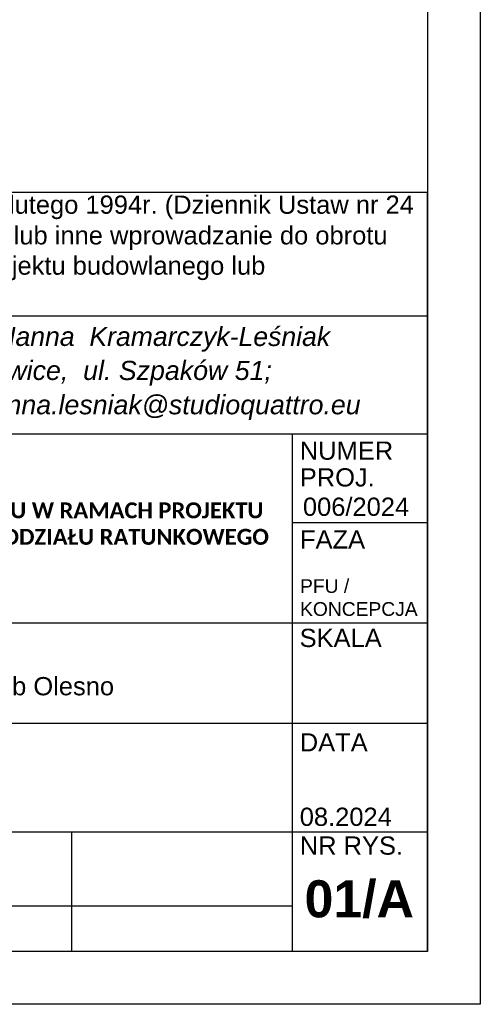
# Model space of a CAD drawing. Header units: millimetres. Extents: x 526 to 736, y -272 to 25.
# Tile 8 of 8: x 693 to 736, y -272 to -179. Entities that reach past the tile are written whole.
import ezdxf

# ---------------------------------------------------------------- set-up
doc = ezdxf.new("R2010")
doc.units = ezdxf.units.MM
doc.layers.add('PDF_A-TABELKA', color=7, linetype='Continuous')
doc.layers.add('PDF_Text', color=7, linetype='Continuous')
doc.layers.add('SQ_Opisy', color=7, linetype='Continuous', lineweight=18)
doc.layers.add('SQ_TAB TEKST', color=8, linetype='Continuous', lineweight=0)
doc.styles.add('PDF Arial-BoldMT', font='arial.ttf')
doc.styles.add('PDF ArialMT', font='arial.ttf')
doc.styles.add('PDF ComicSansMS Italic', font='ariali.ttf')
doc.styles.add('SQ_Arial', font='arial.ttf')

msp = doc.modelspace()

# ---------------------------------------------------------------- linework, layer by layer
at = {"color": 7, "ltscale": 2}
for points in [[(736.293, 24.67), (736.293, -272.33), (526.293, -272.33), (526.293, 24.67)], [(731.293, 19.67), (731.293, -267.33), (536.293, -267.33), (536.293, 19.67)]]:
    msp.add_lwpolyline(points, close=True, dxfattribs=at)
at = {"layer": 'PDF_A-TABELKA', "lineweight": 25}
for points in [[(731.293, -267.33), (731.293, -195.676), (622.641, -195.676), (622.641, -267.33)], [(731.378, -207.355), (622.726, -207.355)], [(731.378, -218.48), (642.845, -218.48)], [(718.548, -267.33), (718.548, -218.438)], [(731.378, -226.878), (718.633, -226.878), (718.548, -226.878)], [(731.378, -236.341), (622.726, -236.341)], [(731.378, -245.803), (622.726, -245.803)], [(731.293, -256.076), (622.641, -256.076)], [(697.704, -256.076), (697.71, -267.33)], [(718.548, -263.067), (622.641, -263.067)], [(731.293, -267.33), (622.641, -267.33)]]:
    msp.add_lwpolyline(points, dxfattribs=at)
at = {"layer": 'SQ_Opisy', "color": 7}
for q in [(731.293, -180.837), (731.293, -190.837)]:
    msp.add_line((731.293, -267.33), q, dxfattribs=at)

# ---------------------------------------------------------------- texts
at = {"layer": 'PDF_Text', "attachment_point": 4}
for s, insert, char_height, style in [('Przedmiotowy projekt jest chroniony prawem autorskim z dn. 4 lutego 1994r. (Dziennik Ustaw nr 24', (624.426, -197.076), 1.72174, 'PDF ArialMT'), ('z dn. 23.02.1994r.). Zwielokrotnienie egzemplarzy, odsprzedaż lub inne wprowadzanie do obrotu', (624.597, -199.975), 1.72174, 'PDF ArialMT'), ('oraz opracowanie zależne w postaci koncepcji ostatecznej i projektu budowlanego lub', (624.554, -202.831), 1.72174, 'PDF ArialMT'), ('pracownia:  40-540 Katowice,  ul. Szpaków 51;', (664.283, -212.743), 1.807, 'PDF ComicSansMS Italic'), ('tel./fax (32) 257 06 65; e-mail: hanna.lesniak@studioquattro.eu', (654.521, -215.983), 1.807, 'PDF ComicSansMS Italic'), ('NUMER', (719.248, -220.058), 1.7217, 'PDF ArialMT'), ('PROJ.', (719.248, -222.584), 1.7217, 'PDF ArialMT'), ('006/2024', (719.546, -225.356), 1.7217, 'PDF ArialMT'), ('FAZA', (719.27, -228.428), 1.7217, 'PDF ArialMT'), ('SKALA', (719.232, -237.743), 1.7217, 'PDF ArialMT'), ('Szpital SP ZOZ w Oleśnie\\PKlonowa 1, 46-300 Olesno, dz. nr. 1296 Obręb Olesno', (643.694, -241.115), 1.72174, 'PDF ArialMT'), ('DATA', (719.249, -247.59), 1.7217, 'PDF ArialMT'), ('08.2024', (719.247, -254.634), 1.7217, 'PDF ArialMT'), ('NR RYS.', (719.248, -257.351), 1.7217, 'PDF ArialMT')]:
    msp.add_mtext(s, dxfattribs=dict(at, insert=insert, char_height=char_height, style=style))
at = {"layer": 'PDF_Text', "insert": (658.003, -209.524), "char_height": 1.7965, "attachment_point": 4, "rotation": 359.98569, "style": 'PDF ComicSansMS Italic'}
msp.add_mtext('"STUDIO  QUATTRO"  arch. Hanna  Kramarczyk-Leśniak', dxfattribs=at)
at = {"layer": 'PDF_Text', "attachment_point": 4}
for s, insert, char_height, width, style in [('\\pxb0.25,a0.25;{\\fCalibri|b1|i0|c238|p34;PRZEBUDOWA I ROZBUDOWA POMIESZCZEŃ SOR-U W RAMACH PROJEKTU^J"MODERNIZACJA I DOPOSAŻENIE SZPITALNEGO ODDZIAŁU RATUNKOWEGO W ZESPOLE OPIEKI ZDROWOTNEJ W OLEŚNIE".}', (643.401, -228.192), 1.5, 74.06373, 'PDF Arial-BoldMT'), ('PFU /\\PKONCEPCJA', (719.276, -233.927), 1.3, 6.45479, 'PDF ArialMT')]:
    msp.add_mtext(s, dxfattribs=dict(at, insert=insert, char_height=char_height, width=width, style=style))
at = {"layer": 'SQ_TAB TEKST', "color": 7, "insert": (719.702, -260.618), "char_height": 3.5, "width": 67.57579, "attachment_point": 1, "style": 'SQ_Arial'}
msp.add_mtext('{\\fArial|b1|i0|c238|p34;01/A}', dxfattribs=at)

doc.saveas('drawing.dxf')
